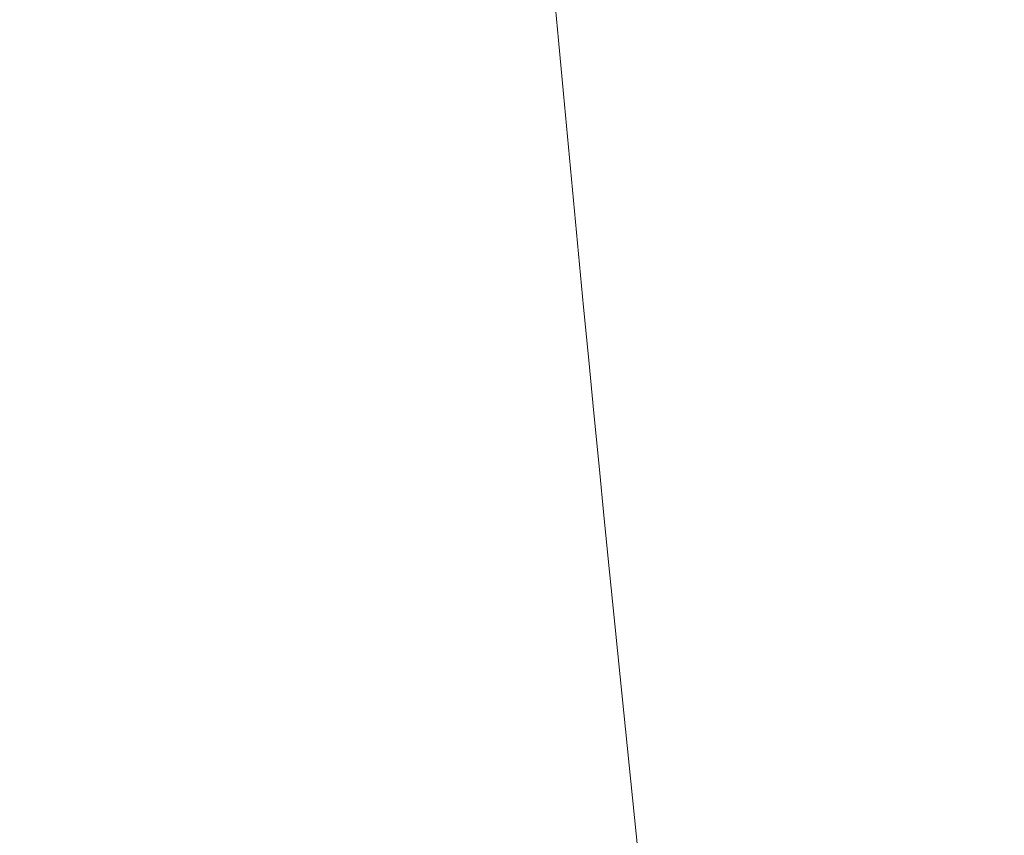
# Model space of a CAD drawing. Header units: inches. Extents: x -757 to 108, y -33 to 183.
# Tile 129 of 156: x -460.6074 to -460.5907, y 161.462 to 161.4759. Entities that reach past the tile are written whole.
import ezdxf

# ---------------------------------------------------------------- set-up
doc = ezdxf.new("R2010")
doc.units = ezdxf.units.IN
doc.header["$MEASUREMENT"] = 0
doc.layers.add('M-EQPM', color=90, linetype='Continuous', lineweight=9)

# ---------------------------------------------------------------- blocks, each defined once
blk = doc.blocks.new('Roof Vent - Roof Vent-V12-Rear')
at = {"layer": 'M-EQPM'}
for points, knots in [([(-460.631473, 162.076421), (-460.625478, 162.076182), (-460.613382, 162.071924), (-460.595387, 162.054734), (-460.576963, 162.025115), (-460.559524, 161.985873), (-460.543964, 161.936896), (-460.530744, 161.88071), (-460.520925, 161.817971), (-460.514074, 161.745888), (-460.512691, 161.679607), (-460.514577, 161.622376), (-460.518673, 161.567201), (-460.527707, 161.498828), (-460.543766, 161.427782), (-460.563513, 161.368079), (-460.593825, 161.307774), (-460.616484, 161.289632), (-460.631473, 161.289019)], [0, 0, 0, 0, 0.055556, 0.111111, 0.166667, 0.222222, 0.277778, 0.333333, 0.388889, 0.444444, 0.513889, 0.548611, 0.583333, 0.652778, 0.722222, 0.791667, 0.861111, 1, 1, 1, 1]), ([(-460.576112, 161.98427), (-460.579321, 161.969573), (-460.585009, 161.936936), (-460.591561, 161.880767), (-460.59605, 161.81802), (-460.59901, 161.745921), (-460.599583, 161.679605), (-460.598788, 161.622346), (-460.597028, 161.567157), (-460.59302, 161.498769), (-460.5857, 161.432477), (-460.579335, 161.39599), (-460.576123, 161.38125)], [0.2222222, 0.2222222, 0.2222222, 0.2222222, 0.2777778, 0.3333333, 0.3888889, 0.4444444, 0.5138889, 0.5486111, 0.5833333, 0.6527778, 0.7222222, 0.7777778, 0.7777778, 0.7777778, 0.7777778])]:
    blk.add_open_spline(points, degree=3, knots=knots, dxfattribs=at)
blk.add_open_spline([(-460.585193, 161.381029), (-460.588172, 161.395723), (-460.593442, 161.428386), (-460.597468, 161.465867), (-460.599159, 161.485688)], degree=3, dxfattribs=at)

msp = doc.modelspace()

# ---------------------------------------------------------------- block references
at = {"layer": 'M-EQPM'}
msp.add_blockref('Roof Vent - Roof Vent-V12-Rear', (0, 0), dxfattribs=at)

doc.saveas('drawing.dxf')
